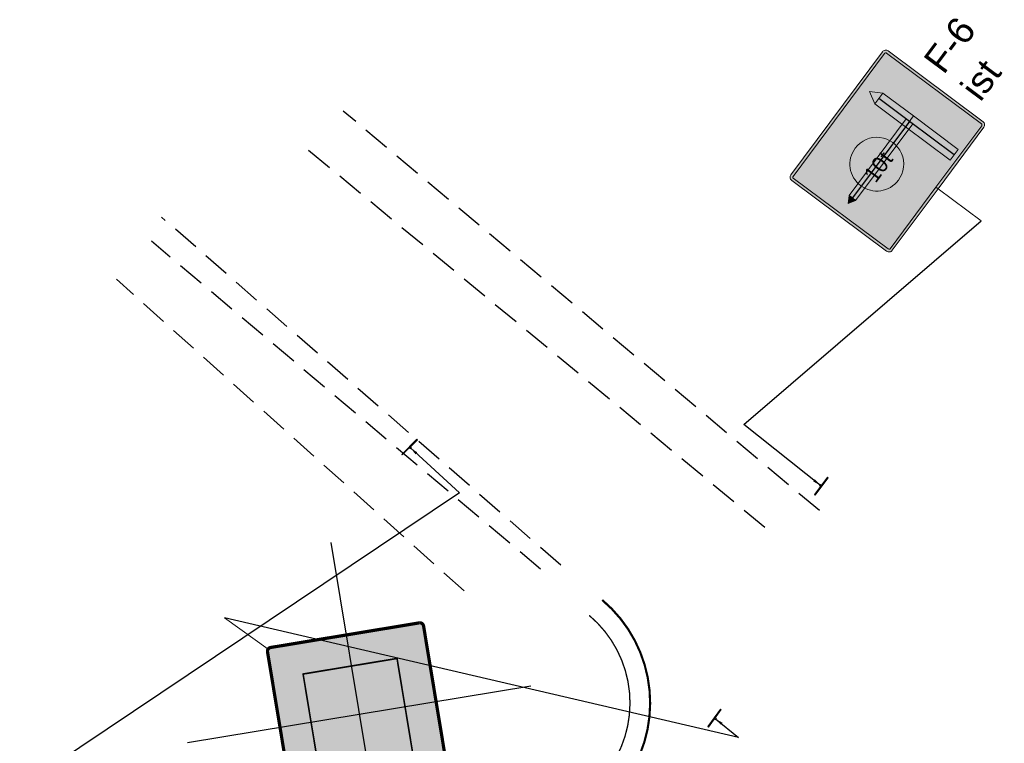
# Model space of a CAD drawing. Header units: metres. Extents: x 7442713 to 7443654, y 5636709 to 5637158.
# Tile 9 of 14: x 7443408 to 7443444, y 5637132 to 5637158. Entities that reach past the tile are written whole.
import ezdxf
from ezdxf.enums import TextEntityAlignment as Align

# ---------------------------------------------------------------- set-up
doc = ezdxf.new("R2010")
doc.units = ezdxf.units.M
doc.linetypes.add('CENTER2', pattern=[1.125, 0.75, -0.125, 0.125, -0.125])
doc.linetypes.add('DASHED2', pattern=[0.375, 0.25, -0.125])
for name, color, linetype in [('gaPionowe', 7, 'Continuous'), ('K_krawędź pobocza', 7, 'Continuous'), ('K_mapa', 7, 'Continuous'), ('K_pobocze', 32, 'Continuous'), ('zzz.gaVSDodTekst', 7, 'Continuous'), ('zzz.gaVSDomyslna', 7, 'Continuous'), ('zzz.gaVSNazwa', 7, 'Continuous'), ('zzz.gaVSStan', 7, 'Continuous'), ('zzz.gaVSWielkość', 7, 'Continuous')]:
    doc.layers.add(name, color=color, linetype=linetype)
doc.styles.add('GA-ATR-TEXT', font='arial.ttf', dxfattribs={"width": 0.9})
doc.styles.add('GA-SIGN-TEXT', font='GA_OZ_PION.ttf')
doc.styles.get("Standard").update_dxf_attribs({"font": 'simplex.shx'})
doc.dimstyles.new('GA-LEADER', dxfattribs={"dimtxt": 1, "dimasz": 1, "dimexe": 1, "dimexo": 1, "dimgap": 1, "dimtad": 1, "dimtxsty": 'Standard', "dimcen": 1, "dimadec": 0, "dimazin": 0, "dimtfac": 1, "dimtmove": 0, "dimatfit": 3, "dimfxl": 1, "dimarcsym": 0})

# ---------------------------------------------------------------- blocks, each defined once
blk = doc.blocks.new('gaVSTVcolumn0')
at = {"color": 0, "linetype": 'ByBlock', "lineweight": -2}
for p, q in [((-400, -30), (400, -30)), ((-400, -60), (-400, -30)), ((400, -60), (-400, -60)), ((400, -30), (400, -60))]:
    blk.add_line(p, q, dxfattribs=at)
blk.add_circle((0, 0), 30, dxfattribs=at)
blk = doc.blocks.new('gaVScolumn0')
at = {"color": 0, "linetype": 'ByBlock', "lineweight": -2}
blk.add_line((0, 0), (0, 400), dxfattribs=at)
at = {"color": 7, "style": 'GA-ATR-TEXT', "width": 0.9}
blk.add_attdef('X2', text='', height=150, dxfattribs=at).set_placement((-50, 0), align=Align.BOTTOM_RIGHT)
blk = doc.blocks.new('*U1005')
at = {"layer": 'zzz.gaVSDomyslna', "lineweight": 0, "true_color": 0xffffff}
blk.add_hatch(color=7, dxfattribs=at).paths.add_polyline_path([(401.637, 404.323, 0.414214), (401.637, 415.637), (5.65685, 811.616, 0.414214), (-5.65685, 811.616), (-401.637, 415.637, 0.414214), (-401.637, 404.323), (-5.65685, 8.34315, 0.414214), (5.65685, 8.34315)])
blk = doc.blocks.new('*U1006')
at = {"layer": 'zzz.gaVSDomyslna', "lineweight": 0, "true_color": 0xe2e2e2}
blk.add_hatch(color=254, dxfattribs=at).paths.add_polyline_path([(0, 656.053), (-246.073, 409.98), (0, 163.907), (246.073, 409.98)])
blk = doc.blocks.new('*U1007')
at = {"layer": 'zzz.gaVSDomyslna', "color": 18, "lineweight": 0, "true_color": 0x000000, "const_width": 12}
blk.add_lwpolyline([(-405.879, 400.08), (-9.89949, 4.10051, 0.414214), (9.89949, 4.10051), (405.879, 400.08, 0.414214), (405.879, 419.879), (9.89949, 815.859, 0.414214), (-9.89949, 815.859), (-405.879, 419.879, 0.414214), (-405.879, 400.08, 17.1896)], format="xyb", dxfattribs=at)
at = {"layer": 'zzz.gaVSDomyslna', "color": 18, "lineweight": 0, "true_color": 0x000000, "const_width": 6}
blk.add_lwpolyline([(-157.997, 317.661), (0, 159.664), (250.316, 409.98), (0, 660.296), (-250.316, 409.98)], close=True, dxfattribs=at)
blk = doc.blocks.new('*U1009')
at = {"layer": 'zzz.gaVSDomyslna', "color": 18, "lineweight": 13, "true_color": 0x000000, "xscale": 2, "yscale": 2}
blk.add_blockref('*U1007', (0, 0), dxfattribs=at)
at = {"layer": 'zzz.gaVSDomyslna', "color": 7, "lineweight": 13, "true_color": 0xffffff, "xscale": 2, "yscale": 2}
blk.add_blockref('*U1005', (0, 0), dxfattribs=at)
at = {"layer": 'zzz.gaVSDomyslna', "color": 254, "lineweight": 13, "true_color": 0xe2e2e2, "xscale": 2, "yscale": 2}
blk.add_blockref('*U1006', (0, 0), dxfattribs=at)
blk = doc.blocks.new('z.ga4.Cross-2')
at = {"color": 0, "linetype": 'Continuous', "lineweight": -2}
for p, q in [((-0.5, -0.5), (0.5, 0.5)), ((0.5, -0.5), (-0.5, 0.5))]:
    blk.add_line(p, q, dxfattribs=at)
blk = doc.blocks.new('*U1004')
at = {"layer": 'zzz.gaVSDomyslna', "color": 10, "lineweight": 30, "xscale": 1830.3111833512, "yscale": 1830.31166480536}
blk.add_blockref('z.ga4.Cross-2', (0, 832), dxfattribs=at)
at = {"layer": 'zzz.gaVSDomyslna', "lineweight": 13}
blk.add_blockref('*U1009', (0, 0), dxfattribs=at)
at = {"layer": 'zzz.gaVSDodTekst', "flags": 1}
blk.add_attdef('Addtext', text='', height=1, dxfattribs=at).set_placement((0, 0), align=Align.MIDDLE_LEFT)
at = {"layer": 'zzz.gaVSDomyslna', "flags": 1}
for tag in ['Width', 'Height', 'Position', 'Route', 'ItemNo', 'ID']:
    blk.add_attdef(tag, text='', height=1, dxfattribs=at).set_placement((0, 0), align=Align.MIDDLE_LEFT)
at = {"layer": 'zzz.gaVSNazwa', "style": 'GA-ATR-TEXT'}
blk.add_attdef('Name', text='', height=200, dxfattribs=at).set_placement((932, 932), align=Align.MIDDLE_LEFT)
at = {"layer": 'zzz.gaVSStan', "style": 'GA-ATR-TEXT'}
blk.add_attdef('State', text='', height=200, dxfattribs=at).set_placement((932, 592), align=Align.MIDDLE_LEFT)
at = {"layer": 'zzz.gaVSWielkość', "flags": 1}
blk.add_attdef('Size', text='', height=1, dxfattribs=at).set_placement((0, 0), align=Align.MIDDLE_LEFT)
blk = doc.blocks.new('gaVSPos')
blk.add_point((0, 0))
blk = doc.blocks.new('*U1032')
at = {"layer": 'zzz.gaVSDomyslna', "true_color": 0x2e2e2e}
h = blk.add_hatch(color=250, dxfattribs=at)
edge = h.paths.add_edge_path()
edge.add_line((0, 0), (-570, 0))
edge.add_arc((-570, 30), 30, 179.99996, 270.00004, ccw=False)
edge.add_line((-600, 30), (-600, 910))
edge.add_arc((-570, 910), 30, 89.99996, 180.00004, ccw=False)
edge.add_line((-570, 940), (570, 940))
edge.add_arc((570, 910), 30, -0.00004, 90.00004, ccw=False)
edge.add_line((600, 910), (600, 30))
edge.add_arc((570, 30), 30, -90.00004, 0.00004, ccw=False)
edge.add_line((570, 0), (0, 0))
at = {"layer": 'zzz.gaVSDomyslna', "true_color": 0xffffff}
h = blk.add_hatch(color=7, dxfattribs=at)
edge = h.paths.add_edge_path()
edge.add_line((0, 0), (0, 20))
edge.add_line((0, 20), (570, 20))
edge.add_arc((570, 30), 10, 269.99996, 360.00004)
edge.add_line((580, 30), (580, 910))
edge.add_arc((570, 910), 10, 359.99996, 450.00004)
edge.add_line((570, 920), (-570, 920))
edge.add_arc((-570, 910), 10, 89.99996, 180.00004)
edge.add_line((-580, 910), (-580, 30))
edge.add_arc((-570, 30), 10, 179.99996, 270.00004)
edge.add_line((-570, 20), (0, 20))
edge.add_line((0, 20), (0, 0))
edge.add_line((0, 0), (-570, 0))
edge.add_arc((-570, 30), 30, 179.99996, 270.00004, ccw=False)
edge.add_line((-600, 30), (-600, 910))
edge.add_arc((-570, 910), 30, 89.99996, 180.00004, ccw=False)
edge.add_line((-570, 940), (570, 940))
edge.add_arc((570, 910), 30, -0.00004, 90.00004, ccw=False)
edge.add_line((600, 910), (600, 30))
edge.add_arc((570, 30), 30, -90.00004, 0.00004, ccw=False)
edge.add_line((570, 0), (0, 0))
at = {"layer": 'zzz.gaVSDomyslna', "color": 250, "lineweight": 0, "true_color": 0x2e2e2e}
blk.add_lwpolyline([(0, 0), (-570, 0, -0.414214), (-600, 30), (-600, 910, -0.414214), (-570, 940), (570, 940, -0.414214), (600, 910), (600, 30, -0.414214), (570, 0), (0, 0)], format="xyb", close=True, dxfattribs=at)
at = {"layer": 'zzz.gaVSDomyslna', "color": 7, "lineweight": 0, "true_color": 0xffffff}
blk.add_lwpolyline([(0, 0), (0, 20), (570, 20, 0.414214), (580, 30), (580, 910, 0.414214), (570, 920), (-570, 920, 0.414214), (-580, 910), (-580, 30, 0.414214), (-570, 20), (0, 20), (0, 0), (-570, 0, -0.414214), (-600, 30), (-600, 910, -0.414214), (-570, 940), (570, 940, -0.414214), (600, 910), (600, 30, -0.414214), (570, 0), (0, 0)], format="xyb", close=True, dxfattribs=at)
blk = doc.blocks.new('*U1025')
at = {"layer": 'zzz.gaVSDomyslna', "lineweight": 0, "true_color": 0xffffff}
blk.add_hatch(color=7, dxfattribs=at).paths.add_polyline_path([(0, 0.866667), (-0.5, 0), (0.5, 0)])
at = {"layer": 'zzz.gaVSDomyslna', "color": 7, "lineweight": 0, "true_color": 0xffffff}
blk.add_lwpolyline([(0, 0), (0.5, 0), (0, 0.866667), (-0.5, 0), (0, 0)], dxfattribs=at)
blk = doc.blocks.new('*U1026')
at = {"layer": 'zzz.gaVSDomyslna', "lineweight": 0, "true_color": 0xffffff}
blk.add_hatch(color=7, dxfattribs=at).paths.add_polyline_path([(0, 0.866667), (-0.5, 0), (0.5, 0)])
at = {"layer": 'zzz.gaVSDomyslna', "color": 7, "lineweight": 0, "true_color": 0xffffff}
blk.add_lwpolyline([(0, 0), (0.5, 0), (0, 0.866667), (-0.5, 0), (0, 0)], dxfattribs=at)
blk = doc.blocks.new('*U1027')
at = {"layer": 'zzz.gaVSDomyslna', "linetype": 'ByBlock', "lineweight": -2, "true_color": 0xffffff}
blk.add_hatch(color=7, dxfattribs=at).paths.add_polyline_path([(-205, 205, 1), (205, 205, 1)])
blk = doc.blocks.new('*U1028')
at = {"layer": 'zzz.gaVSDomyslna', "linetype": 'ByBlock', "lineweight": -2, "true_color": 0x4c4c4c}
h = blk.add_hatch(color=251, dxfattribs=at)
h.paths.add_polyline_path([(-400, 400, 1), (400, 400, 1)])
h.paths.add_polyline_path([(320, 400, -1), (-320, 400, -1)], flags=16)
at = {"layer": 'zzz.gaVSDomyslna', "color": 251, "lineweight": 0, "true_color": 0x4c4c4c}
blk.add_lwpolyline([(0, 800, -1), (0, 0, -1), (0, 800, -2.58748)], format="xyb", dxfattribs=at)
blk = doc.blocks.new('*U1029')
at = {"layer": 'zzz.gaVSDomyslna', "lineweight": 0, "true_color": 0xffffff}
blk.add_hatch(color=7, dxfattribs=at).paths.add_polyline_path([(320, 400, 1), (-320, 400, 1)])
blk = doc.blocks.new('*U1030')
at = {"layer": 'zzz.gaVSDomyslna', "color": 18, "lineweight": 0, "true_color": 0x000000, "style": 'GA-SIGN-TEXT'}
blk.add_text('t', height=240, dxfattribs=at).set_placement((120, 240))
blk = doc.blocks.new('*U1031')
at = {"layer": 'zzz.gaVSDomyslna', "color": 7, "lineweight": 13, "true_color": 0xffffff}
blk.add_blockref('*U1027', (-400, 270), dxfattribs=at)
at = {"layer": 'zzz.gaVSDomyslna', "color": 251, "lineweight": 13, "true_color": 0x4c4c4c, "xscale": 0.5, "yscale": 0.5}
blk.add_blockref('*U1028', (-400, 275), dxfattribs=at)
at = {"layer": 'zzz.gaVSDomyslna', "color": 7, "lineweight": 13, "true_color": 0xffffff, "xscale": 0.5, "yscale": 0.5}
blk.add_blockref('*U1029', (-400, 275), dxfattribs=at)
at = {"layer": 'zzz.gaVSDomyslna', "color": 18, "lineweight": 13, "true_color": 0x000000, "xscale": 0.5, "yscale": 0.5}
blk.add_blockref('*U1030', (-400, 275), dxfattribs=at)
at = {"layer": 'zzz.gaVSDomyslna', "color": 18, "lineweight": 13, "true_color": 0x000000, "style": 'GA-SIGN-TEXT'}
blk.add_text('10', height=120, dxfattribs=at).set_placement((-344, 395), align=Align.RIGHT)
blk = doc.blocks.new('*U1024')
at = {"layer": 'zzz.gaVSDomyslna', "true_color": 0xffffff}
for points in [[(-50, 470), (-50, 755), (50, 755), (50, 470)], [(0, 440), (-710, 440), (-710, 500), (0, 500)], [(-50, 55), (-50, 470), (50, 470), (50, 55)]]:
    blk.add_hatch(color=7, dxfattribs=at).paths.add_polyline_path(points)
at = {"layer": 'zzz.gaVSDomyslna', "color": 7, "lineweight": 0, "true_color": 0xffffff}
for points in [[(-50, 470), (-50, 755), (50, 755), (50, 470)], [(0, 440), (-710, 440), (-710, 500), (0, 500)], [(-50, 55), (-50, 470), (50, 470), (50, 55)]]:
    blk.add_lwpolyline(points, close=True, dxfattribs=at)
at = {"layer": 'zzz.gaVSDomyslna'}
for points in [[(0, 470), (0, 755)], [(0, 470), (-710, 470)], [(0, 55), (0, 470)]]:
    blk.add_lwpolyline(points, dxfattribs=at)
at = {"layer": 'zzz.gaVSDomyslna', "color": 7, "lineweight": 13, "true_color": 0xffffff, "xscale": 100, "yscale": 100}
blk.add_blockref('*U1025', (0, 755), dxfattribs=at)
at = {"layer": 'zzz.gaVSDomyslna', "lineweight": 13}
blk.add_blockref('*U1031', (0, 0), dxfattribs=at)
at = {"layer": 'zzz.gaVSDomyslna', "color": 7, "lineweight": 13, "true_color": 0xffffff, "xscale": 60, "yscale": 60, "rotation": 90}
blk.add_blockref('*U1026', (-710, 470), dxfattribs=at)
blk = doc.blocks.new('*U1023')
at = {"layer": 'zzz.gaVSDomyslna', "lineweight": 13}
for name, p in [('*U1032', (0, 0)), ('*U1024', (275, 0))]:
    blk.add_blockref(name, p, dxfattribs=at)
at = {"layer": 'zzz.gaVSDodTekst', "flags": 1}
blk.add_attdef('Addtext', text='', height=1, dxfattribs=at).set_placement((0, 0), align=Align.MIDDLE_LEFT)
at = {"layer": 'zzz.gaVSDomyslna', "flags": 1}
for tag in ['Width', 'Height', 'Position', 'Route', 'ItemNo', 'ID']:
    blk.add_attdef(tag, text='', height=1, dxfattribs=at).set_placement((0, 0), align=Align.MIDDLE_LEFT)
at = {"layer": 'zzz.gaVSNazwa', "style": 'GA-ATR-TEXT'}
blk.add_attdef('Name', text='', height=200, dxfattribs=at).set_placement((700, 570), align=Align.MIDDLE_LEFT)
at = {"layer": 'zzz.gaVSStan', "style": 'GA-ATR-TEXT'}
blk.add_attdef('State', text='', height=200, dxfattribs=at).set_placement((700, 230), align=Align.MIDDLE_LEFT)
at = {"layer": 'zzz.gaVSWielkość', "flags": 1}
blk.add_attdef('Size', text='', height=1, dxfattribs=at).set_placement((0, 0), align=Align.MIDDLE_LEFT)

msp = doc.modelspace()

# ---------------------------------------------------------------- linework, layer by layer
at = {"layer": 'K_krawędź pobocza', "color": 76, "linetype": 'CENTER2', "ltscale": 3, "const_width": 0.08, "flags": 128}
msp.add_lwpolyline([(7443429.309, 5637136.844), (7443429.309, 5637136.844, -0.410489), (7443429.961, 5637129.848), (7443425.85, 5637124.828)], format="xyb", dxfattribs=at)
at = {"layer": 'K_mapa', "color": 254, "linetype": 'DASHED2', "ltscale": 4, "flags": 128}
for points in [[(7443437.382, 5637140.164), (7443419.681, 5637155.017)], [(7443435.358, 5637139.536), (7443418.105, 5637153.791)], [(7443427.769, 5637138.138), (7443412.929, 5637151.073)], [(7443427.021, 5637137.991), (7443412.552, 5637150.175)], [(7443424.174, 5637137.189), (7443411.253, 5637148.766)]]:
    msp.add_lwpolyline(points, dxfattribs=at)
at = {"layer": 'K_pobocze', "linetype": 'ByBlock', "ltscale": 4, "const_width": 0.05}
msp.add_lwpolyline([(7443428.827, 5637136.27, -0.410489), (7443429.381, 5637130.323), (7443424.795, 5637124.723)], format="xyb", dxfattribs=at)

# ---------------------------------------------------------------- block references
at = {"layer": 'gaPionowe', "lineweight": 13, "xscale": 0.005, "yscale": 0.005}
for name, p, rotation, values in [('*U1023', (7443441.795, 5637152.127), 53.32783191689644, {'Name': 'F-6', 'State': 'ist'}), ('*U1004', (7443416.893, 5637135.02), 234.40312860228, {'Name': 'D-1', 'State': 'lkw'})]:
    msp.add_blockref(name, p, dxfattribs=dict(at, rotation=rotation)).add_auto_attribs(values)
at = {"layer": 'gaPionowe', "lineweight": 13}
for name, p, xscale, yscale, rotation in [('gaVScolumn0', (7443443.399, 5637150.932), 0.005, 0.005, 53.32804237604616), ('gaVSTVcolumn0', (7443422.182, 5637142.497), 0.0009999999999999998, 0.0009999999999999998, 225.0186578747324), ('gaVSTVcolumn0', (7443437.421, 5637141.101), 0.001, 0.001, 53.32804237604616), ('gaVScolumn0', (7443415.267, 5637136.184), 0.005, 0.005, 234.4033390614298), ('gaVSTVcolumn0', (7443433.523, 5637132.427), 0.001, 0.001, 234.4033390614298)]:
    msp.add_blockref(name, p, dxfattribs=dict(at, xscale=xscale, yscale=yscale, rotation=rotation))
for p, rotation in [((7443422.182, 5637142.497), 225.0186578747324), ((7443437.421, 5637141.101), 53.32804237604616)]:
    msp.add_blockref('gaVSPos', p, dxfattribs=dict(at, rotation=rotation))

# ---------------------------------------------------------------- leaders
for points in [[(7443437.421, 5637141.101), (7443434.573, 5637143.372), (7443443.399, 5637150.932)], [(7443422.182, 5637142.497), (7443424.005, 5637140.83), (7443407.657, 5637129.869)], [(7443433.523, 5637132.427), (7443434.376, 5637131.73), (7443415.267, 5637136.184)]]:
    msp.add_leader(points, dimstyle='GA-LEADER', override={"dimasz": 0.3}, dxfattribs=at)

doc.saveas('drawing.dxf')
